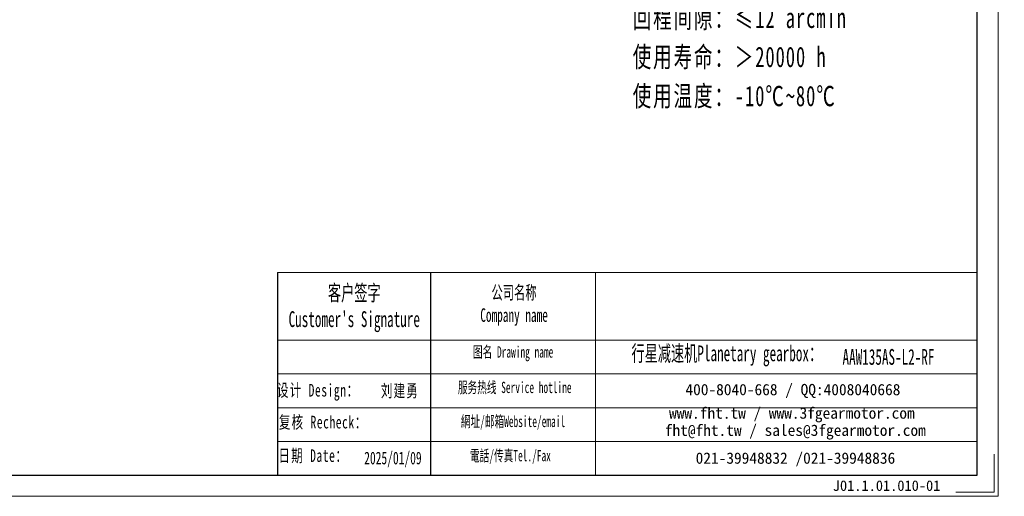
# Model space of a CAD drawing. Header units: millimetres. Extents: x -52 to 913, y -55 to 622.
# Tile 4 of 5: x 382 to 913, y -55 to 202. Entities that reach past the tile are written whole.
import ezdxf

# ---------------------------------------------------------------- set-up
doc = ezdxf.new("R2010")
doc.units = ezdxf.units.MM
doc.layers.add('6文字层', color=3, linetype='Continuous')
doc.layers.add('7标注层', color=4, linetype='Continuous')
for name, color, linetype, lineweight in [('SLD-0', 7, 'Continuous', 18), ('图框_外框线', 7, 'Continuous', 18), ('尺寸线层', 3, 'Continuous', 18)]:
    doc.layers.add(name, color=color, linetype=linetype, lineweight=lineweight)
doc.styles.add('SLDTEXTSTYLE4', font='SimSun.ttf', dxfattribs={"width": 0.611111})
doc.styles.get("Standard").update_dxf_attribs({"font": 'SimSun.ttf'})
doc.styles.add('标准', font='txt', dxfattribs={"width": 0.667})
doc.styles.add('样式 1', font='SimSun.ttf')

msp = doc.modelspace()

# ---------------------------------------------------------------- linework, layer by layer
msp.add_line((603.30586, 65.99985), (603.30586, -43.39966))
at = {"layer": '7标注层', "color": 0}
msp.add_line((520.78101, 65.99985), (520.78101, -43.38096), dxfattribs=at)
at = {"layer": '图框_外框线'}
for p, q in [((520.78101, 65.99985), (603.30586, 65.99985)), ((603.30586, 65.99985), (603.30586, -43.38096)), ((603.30586, 65.99985), (897.94327, 65.99985)), ((692.22082, 65.99985), (692.22082, -43.38096)), ((520.78101, 29.49939), (603.30586, 29.49939)), ((603.30586, 29.49939), (897.94327, 29.49939)), ((520.78101, 11.24916), (897.94327, 11.24916)), ((520.78101, -7.00107), (897.94327, -7.00107)), ((520.78101, -25.2513), (897.94327, -25.2513))]:
    msp.add_line(p, q, dxfattribs=at)
at = {"layer": '图框_外框线', "color": 3}
msp.add_lwpolyline([(-47.7415, -54.77475), (909.33706, -54.77475), (909.33706, 622.01652), (-47.7415, 622.01652)], close=True, dxfattribs=at)
at = {"layer": '图框_外框线', "color": 3, "lineweight": 25}
msp.add_lwpolyline([(9.22746, -43.38096), (897.94327, -43.38096), (897.94327, 610.62273), (9.22746, 610.62273)], close=True, dxfattribs=at)
at = {"layer": '图框_外框线', "color": 3}
msp.add_lwpolyline([(907.0583, -31.98717), (907.0583, -52.49599), (886.54948, -52.49599)], dxfattribs=at)

# ---------------------------------------------------------------- texts
at = {"layer": '6文字层', "insert": (820.14027, -46.16947), "char_height": 5.6851137, "width": 49.2381134, "attachment_point": 1, "style": '样式 1'}
msp.add_mtext('J01.1.01.010-01', dxfattribs=at)
at = {"layer": 'SLD-0', "color": 1, "attachment_point": 2}
for s, insert, char_height, width, style in [("{\\fSimSun|b1|i0|c134|p2;客户签字\\PCustomer's Signature}", (562.18568, 59.24713), 8.5167746, 105.9495544, 'SLDTEXTSTYLE4'), ('{\\fSimSun|b1|i0|c134|p2;公司名称\\PCompany name}', (648.32727, 58.79502), 7.3000925, 94.5134053, 'SLDTEXTSTYLE4'), ('{\\fSimSun|b1|i0|c134|p2;图名 Drawing name}', (647.82827, 26.13522), 6.0834104, 77.7988159, 'SLDTEXTSTYLE4'), ('{\\fSimSun|b1|i0|c134|p2;  \\H1.1667x;行星减速机Planetary gearbox\\fSimSun|b0|i0|c134|p2;：}', (759.97976, 26.60448), 7.3000925, 114.8132278, 'SLDTEXTSTYLE4'), ('\\pt42.58387;{\\fSimSun|b1|i0|c134|p2;\\C256;AAW135AS-L2-RF}', (850.16927, 24.66627), 8.5167746, 61.9806565, 'SLDTEXTSTYLE4'), ('{\\fNSimSun|b0|i0|c134|p49;\\T1.1;设计 \\fNSimSun|b0|i0|c0|p49;Design\\fNSimSun|b0|i0|c134|p49;：}', (542.68339, 5.86569), 6.8221364, 98.7694539, '标准'), ('{\\fSimSun|b0|i0|c134|p2;\\T1.1;刘建勇}', (586.7815, 5.60118), 6.8221364, 36.352562, '标准'), ('{\\fSimSun|b1|i0|c134|p2;服务热线 Service hotline}', (648.69094, 7.00606), 6.0834104, 86.6753548, 'SLDTEXTSTYLE4'), ('{\\fNSimSun|b0|i0|c134|p49;\\T1.1;复核 \\fNSimSun|b0|i0|c0|p49;Recheck\\fNSimSun|b0|i0|c134|p49;：}', (545.39885, -11.34575), 6.8221364, 59.481401, '标准'), ('{\\fSimSun|b1|i0|c134|p2;網址/邮箱Website/email}', (647.7437, -11.3223), 6.0834104, 90.2208862, 'SLDTEXTSTYLE4'), ('{\\fNSimSun|b0|i0|c134|p49;\\T1.1;日期 Date：}', (540.08872, -29.4004), 6.8221364, 36.352562, '标准'), ('{\\fNSimSun|b0|i0|c134|p49;2025/01/09}', (583.0196, -30.70145), 6.8221364, 36.352562, '标准'), ('{\\fSimSun|b1|i0|c134|p2;電話/传真Tel./Fax}', (646.38074, -29.79357), 6.0834104, 91.305979, 'SLDTEXTSTYLE4')]:
    msp.add_mtext(s, dxfattribs=dict(at, insert=insert, char_height=char_height, width=width, style=style))
at = {"layer": 'SLD-0', "color": 1, "char_height": 6.0834104, "attachment_point": 2}
for s, insert, width in [('{\\fSimSun|b1|i0|c134|p2;400-8040-668 / QQ:4008040668}', (798.64931, 5.84366), 177.1209847), ('{\\fSimSun|b1|i0|c134|p2;www.fht.tw / www.3fgearmotor.com }', (798.08839, -6.82726), 177.320374), ('\\pt73.00093;{\\fSimSun|b1|i0|c134|p2;fht@fht.tw / sales@3fgearmotor.com }', (799.94237, -16.09069), 177.320374), ('{\\fSimSun|b1|i0|c134|p2;021-39948832 /021-39948836 }', (800.00598, -31.12366), 135.3975193)]:
    msp.add_mtext(s, dxfattribs=dict(at, insert=insert, width=width))
at = {"layer": '尺寸线层', "insert": (712.27929, 356.51885), "char_height": 11, "width": 160.8832739, "attachment_point": 1, "line_spacing_factor": 1.15057, "style": '标准'}
msp.add_mtext('{\\fNSimSun|b0|i0|c134|p49;\\T1.1;性能参数：\\P减速比：1:30-100\\P额定输出力矩：208-350 N.m\\P最大加速力矩：2.5倍额定扭矩\\P额定输入转速：3000 rpm\\P容许径向力：9800 N\\P容许轴向力：9800 N\\P回程间隙：≤12 arcmin\\P使用寿命：＞20000 h\\P使用温度：-10℃~80℃}', dxfattribs=at)

doc.saveas('drawing.dxf')
